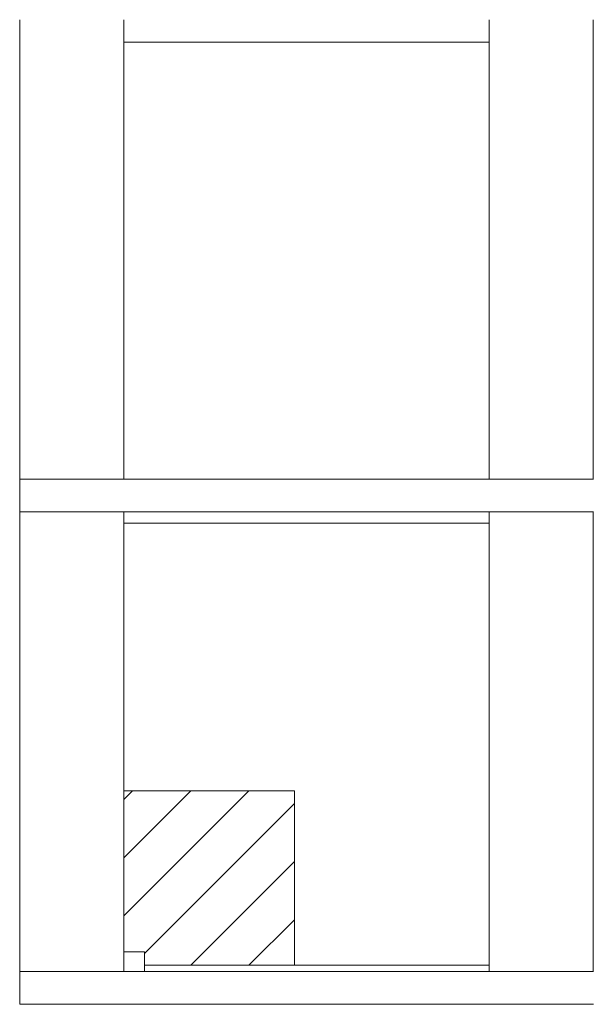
# Model space of a CAD drawing. Header units: millimetres. Extents: x 53056 to 116131, y -669674 to -625124.
# Tile 202 of 256: x 63498 to 63848, y -634983 to -634383. Entities that reach past the tile are written whole.
import ezdxf

# ---------------------------------------------------------------- set-up
doc = ezdxf.new("R2010")
doc.units = ezdxf.units.MM
doc.header["$MEASUREMENT"] = 0
doc.linetypes.add('DGN Style 1', pattern=[536.1990872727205, 0.8921781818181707, -535.3069090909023])
doc.layers.add('Main Cradle Tower', color=7, linetype='Continuous', lineweight=0)
doc.layers.add('Side Cradle Blocks', color=7, linetype='Continuous', lineweight=0)

# ---------------------------------------------------------------- blocks, each defined once
blk = doc.blocks.new('*U55')
at = {"linetype": 'Continuous', "lineweight": 0}
h = blk.add_hatch(dxfattribs=at)
h.set_pattern_fill('HATCH', color=30, style=0, pattern_type=2)
h.set_pattern_definition([(45, (-20982.197429, 12496.887837), (-17.71895608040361, 17.71895608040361), [])])
h.paths.add_polyline_path([(-21032.28908467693, 12546.1757699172), (-21032.28911556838, 12546.1757699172), (-21032.28911556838, 12448.10059645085), (-21032.28908467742, 12448.10059645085), (-21019.73135556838, 12448.10059645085), (-21019.73135556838, 12439.88307971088), (-21019.73132467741, 12439.88307971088), (-20928.32213600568, 12439.88307971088), (-20928.32213600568, 12439.88311060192), (-20928.32213600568, 12546.1757699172)])
at = {"color": 30, "linetype": 'Continuous', "lineweight": 0, "flags": 128}
blk.add_lwpolyline([(-21032.28908467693, 12546.1757699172), (-21032.28911556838, 12546.1757699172), (-21032.28911556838, 12448.10059645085), (-21032.28908467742, 12448.10059645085), (-21019.73135556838, 12448.10059645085), (-21019.73135556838, 12439.88307971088), (-21019.73132467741, 12439.88307971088), (-20928.32213600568, 12439.88307971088), (-20928.32213600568, 12439.88311060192), (-20928.32213600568, 12546.1757699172), (-21032.28908467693, 12546.1757699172)], close=True, dxfattribs=at)
at = {"layer": 'Main Cradle Tower', "color": 7, "linetype": 'Continuous', "lineweight": 0}
for p, q in [((-21095.78911556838, 13016.10056556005), (-21095.78911556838, 12736.10062734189)), ((-21032.28911556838, 13016.10056556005), (-21032.28911556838, 12736.10062734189)), ((-20809.75592507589, 13016.10056556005), (-20809.75592507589, 12736.10062734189)), ((-20746.25592507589, 13016.10056556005), (-20746.25592507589, 12736.10062734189)), ((-20809.75595596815, 13002.48656676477), (-21032.28908467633, 13002.48656676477)), ((-20746.19910743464, 12736.10059645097), (-21095.78911556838, 12736.10059645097)), ((-20746.19910743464, 12716.10059645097), (-21095.78911556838, 12716.10059645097)), ((-21095.78911556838, 12716.10056556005), (-21095.78911556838, 12436.10062734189)), ((-21032.28911556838, 12716.10056556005), (-21032.28911556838, 12436.10062734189)), ((-20809.75592507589, 12716.10056556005), (-20809.75592507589, 12436.10062734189)), ((-20746.25592507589, 12716.10056556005), (-20746.25592507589, 12436.10062734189)), ((-20809.75595596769, 12709.29358160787), (-21032.28908467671, 12709.29358160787)), ((-21032.28911556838, 12519.0950382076), (-21032.28942447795, 12519.079802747)), ((-20809.75592507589, 12519.0950382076), (-20809.75561616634, 12519.07980274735)), ((-21032.28908467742, 12448.10059645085), (-21019.73135556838, 12448.10059645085)), ((-21019.73135556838, 12436.10062734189), (-21019.73135556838, 12448.10059645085)), ((-20809.75595596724, 12439.88307971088), (-21019.73132467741, 12439.88307971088)), ((-20746.19910743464, 12436.10059645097), (-21095.78911556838, 12436.10059645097)), ((-20746.19910743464, 12416.10059645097), (-21095.78911556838, 12416.10059645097))]:
    blk.add_line(p, q, dxfattribs=at)
at = {"layer": 'Main Cradle Tower', "color": 7, "linetype": 'Continuous', "lineweight": 0, "flags": 128}
for points in [[(-21095.78911556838, 12736.10059645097), (-21095.78911556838, 12736.10059645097), (-21095.78911556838, 12716.10059645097), (-21095.78911556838, 12716.10059645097)], [(-21095.78911556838, 12436.10059645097), (-21095.78911556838, 12436.10059645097), (-21095.78911556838, 12416.10059645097), (-21095.78911556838, 12416.10059645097)]]:
    blk.add_lwpolyline(points, dxfattribs=at)
at = {"layer": 'Side Cradle Blocks', "color": 7, "linetype": 'Continuous', "lineweight": 0}
for q in [(-21032.28908467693, 12546.1757699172), (-20928.32213600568, 12439.88311060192)]:
    blk.add_line((-20928.32213600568, 12546.1757699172), q, dxfattribs=at)

msp = doc.modelspace()

# ---------------------------------------------------------------- block references
at = {"color": 7, "linetype": 'DGN Style 1', "lineweight": 0}
msp.add_blockref('*U55', (84593.95000000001, -647399.3500000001), dxfattribs=at)

doc.saveas('drawing.dxf')
